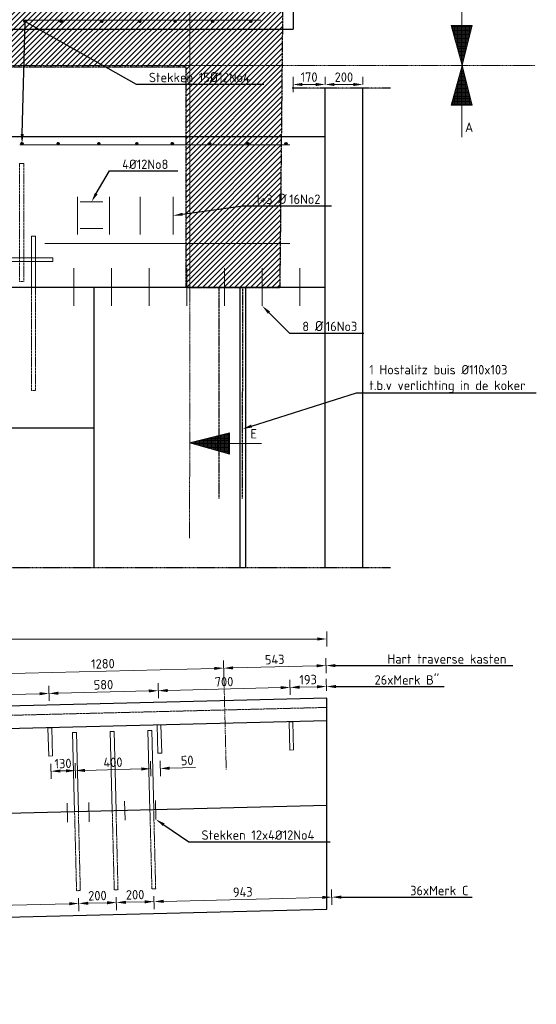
# Model space of a CAD drawing. Header units: millimetres. Extents: x -8028558 to 327273, y -63352 to 83293.
# Tile 187 of 195: x 304724 to 307465, y 5187 to 10414. Entities that reach past the tile are written whole.
import ezdxf
from ezdxf import colors
from ezdxf.entities.mleader import LeaderData, LeaderLine
from ezdxf.math import Vec2, Vec3

# ---------------------------------------------------------------- set-up
doc = ezdxf.new("R2010")
doc.units = ezdxf.units.MM
for name, pattern in [('NLCS-HIDDEN', [4, 2, -2]), ('XX-AFBREEK', [7, 4, -1, 1, -1]), ('XX-HART', [13, 4, -2, 1, -2, 4]), ('ZZ-HIDDEN-SO', [4, 2, -2])]:
    doc.linetypes.add(name, pattern=pattern)
for name, color, linetype, lineweight in [('B-CO-BC-AFBREEKLIJN-G', 7, 'XX-AFBREEK', 18), ('B-CO-BC-AFBREEKLIJN-GD', 7, 'XX-AFBREEK', 25), ('B-CO-BC-BETONVORM-GD', 90, 'Continuous', 25), ('B-CO-BC-BETONVORM-GN', 10, 'ZZ-HIDDEN-SO', 13), ('B-CO-BC-BETONVORM_GEWAPEND-T70', 210, 'Continuous', 70), ('B-CO-BC-STORTNAAD-GD', 10, 'BC-STORTNAAD', 25), ('B-CO-BC-WAPENING-G', 170, 'Continuous', 18), ('B-CO-BC-WAPENING-GD', 130, 'Continuous', 25), ('B-CO-BC-WAPENING_HOOFDWAPENING-G', 170, 'Continuous', 18), ('B-CO-BC-WAPENING_HOOFDWAPENING-GN', 140, 'NLCS-HIDDEN', 13), ('B-CO-KL-OVERIG_MANTELBUIS - CENTREERLIJN-GD', 8, 'NLCS-HIDDEN', 25), ('B-CO-SC-STAALVORM-AD', 252, 'Continuous', 18), ('N-CO-BC-WAPENING_LOOPLIJN-G', 10, 'Continuous', 18), ('X-XX-AL-HARTLIJN-G', 7, 'XX-HART', 18), ('X-XX-AL-M', 7, 'Continuous', 18), ('X-XX-AL-VERWIJZING-T25', 7, 'Continuous', 25)]:
    doc.layers.add(name, color=color, linetype=linetype, lineweight=lineweight)
doc.layers.add('B-CO-BC-KABELGOOT-A', color=253, linetype='Continuous', lineweight=25, transparency=0.6)
doc.styles.add('NLCS-ISO-MM20-T25', font='NLCS-ISO.ttf', dxfattribs={"height": 50})
doc.linetypes.add('BC-STORTNAAD', pattern='A,15,-1,[175,NLCS.SHX,S=1,R=0,X=0,Y=0],-1', length=17)
doc.dimstyles.new('NLCS-MM20-T25-PIJL_L0_H4', dxfattribs={"dimscale": 20, "dimtxt": 2.5, "dimasz": 2.5, "dimexe": 2, "dimexo": 2, "dimgap": 0.7, "dimtad": 1, "dimdec": 0, "dimzin": 0, "dimdsep": 46, "dimtxsty": 'NLCS-ISO-MM20-T25', "dimcen": 0, "dimdle": 2, "dimclrd": 256, "dimclre": 256, "dimclrt": 256, "dimadec": 4, "dimazin": 0, "dimtfac": 1, "dimtdec": 3, "dimtofl": 0, "dimtmove": 0, "dimatfit": 3, "dimfxl": 2, "dimfxlon": 1, "dimtfillclr": 256, "dimtolj": 1, "dimtzin": 0, "dimlwd": -1, "dimlwe": -1, "dimarcsym": 0})
pattern_1 = [(45, (0, 0), (-2.828427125, 2.828427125), []), (45, (0, 2.4284), (-2.828427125, 2.828427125), []), (45, (0, 2.5284), (-2.828427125, 2.828427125), []), (45, (0, 2.6284), (-2.828427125, 2.828427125), [])]
pattern_2 = [(270, (141922.121, 1678521.06), (6.985, -1e-15), [5.08, -1.905]), (360, (141922.121, 1678521.06), (2e-15, 6.985), [5.08, -1.905])]

# ---------------------------------------------------------------- blocks, each defined once
blk = doc.blocks.new('*D935')
at = {"layer": 'X-XX-AL-M', "transparency": 16777216}
for p, q in [((306344.1, 10070.2), (306344.1, 10110.2)), ((306544.1, 10070.2), (306544.1, 10110.2)), ((306494.1, 10070.2), (306394.1, 10070.2))]:
    blk.add_line(p, q, dxfattribs=at)
for points in [[(306394.1, 10078.6), (306394.1, 10061.9), (306344.1, 10070.2)], [(306494.1, 10078.6), (306494.1, 10061.9), (306544.1, 10070.2)]]:
    blk.add_solid(points, dxfattribs=at)
at = {"layer": 'X-XX-AL-M', "transparency": 16777216, "insert": (306444.1, 10109.2), "char_height": 50, "attachment_point": 5, "style": 'NLCS-ISO-MM20-T25'}
blk.add_mtext('\\A1;200', dxfattribs=at)
blk = doc.blocks.new('*D1092')
at = {"layer": 'X-XX-AL-M', "transparency": 16777216}
for p, q in [((306174.1, 10110.2), (306174.1, 10030.2)), ((306344.1, 10070.2), (306344.1, 10110.2)), ((306294.1, 10070.2), (306224.1, 10070.2))]:
    blk.add_line(p, q, dxfattribs=at)
for points in [[(306224.1, 10078.6), (306224.1, 10061.9), (306174.1, 10070.2)], [(306294.1, 10078.6), (306294.1, 10061.9), (306344.1, 10070.2)]]:
    blk.add_solid(points, dxfattribs=at)
at = {"layer": 'X-XX-AL-M', "transparency": 16777216, "insert": (306259.1, 10109.2), "char_height": 50, "attachment_point": 5, "style": 'NLCS-ISO-MM20-T25'}
blk.add_mtext('\\A1;170', dxfattribs=at)
blk = doc.blocks.new('*U829')
at = {"layer": 'B-CO-BC-WAPENING_HOOFDWAPENING-G', "flags": 128}
blk.add_lwpolyline([(0, 100), (0, -100)], dxfattribs=at)
blk = doc.blocks.new('*U830')
at = {"layer": 'X-XX-AL-VERWIJZING-T25', "color": 0, "linetype": 'ByBlock', "lineweight": -2, "transparency": 16777216}
for p in [(0, 0), (200, 0), (400, 0), (600, 0), (800, 0), (1000, 0), (1200, 0)]:
    blk.add_blockref('*U829', p, dxfattribs=at)
blk = doc.blocks.new('*D1098')
at = {"layer": 'X-XX-AL-M', "transparency": 16777216}
for p, q in [((287393.2, 7086.2), (287393.2, 7166.2)), ((306353.2, 7086.2), (306353.2, 7166.2)), ((287443.2, 7126.2), (306303.2, 7126.2))]:
    blk.add_line(p, q, dxfattribs=at)
for points in [[(287443.2, 7134.6), (287443.2, 7117.9), (287393.2, 7126.2)], [(306303.2, 7134.6), (306303.2, 7117.9), (306353.2, 7126.2)]]:
    blk.add_solid(points, dxfattribs=at)
at = {"layer": 'X-XX-AL-M', "transparency": 16777216, "insert": (296873.2, 7165.2), "char_height": 50, "attachment_point": 5, "style": 'NLCS-ISO-MM20-T25'}
blk.add_mtext('\\A1;18960', dxfattribs=at)
blk = doc.blocks.new('*D1111')
at = {"layer": 'X-XX-AL-M', "transparency": 16777216}
for p, q in [((305807.1, 6931.5), (305805.1, 7011.5)), ((304527.5, 6899.5), (304525.5, 6979.5)), ((304576.5, 6940.7), (305756.1, 6970.2))]:
    blk.add_line(p, q, dxfattribs=at)
for points in [[(305755.9, 6978.6), (305756.3, 6961.9), (305806.1, 6971.5)], [(304576.3, 6949.1), (304576.7, 6932.4), (304526.5, 6939.5)]]:
    blk.add_solid(points, dxfattribs=at)
at = {"layer": 'X-XX-AL-M', "transparency": 16777216, "insert": (305165.3, 6994.5), "char_height": 50, "attachment_point": 5, "rotation": 1.4321, "style": 'NLCS-ISO-MM20-T25'}
blk.add_mtext('\\A1;1280', dxfattribs=at)
blk = doc.blocks.new('*D1112')
at = {"layer": 'X-XX-AL-M', "transparency": 16777216}
for p, q in [((305807.1, 6931.5), (305805.1, 7011.5)), ((306349.9, 6945.1), (306347.9, 7025)), ((305856.1, 6972.7), (306298.9, 6983.8))]:
    blk.add_line(p, q, dxfattribs=at)
for points in [[(305855.9, 6981.1), (305856.3, 6964.4), (305806.1, 6971.5)], [(306298.7, 6992.1), (306299.1, 6975.5), (306348.9, 6985.1)]]:
    blk.add_solid(points, dxfattribs=at)
at = {"layer": 'X-XX-AL-M', "transparency": 16777216, "insert": (306076.5, 7017.3), "char_height": 50, "attachment_point": 5, "rotation": 1.4321, "style": 'NLCS-ISO-MM20-T25'}
blk.add_mtext('\\A1;543', dxfattribs=at)
blk = doc.blocks.new('*D1136')
at = {"layer": 'X-XX-AL-M', "transparency": 16777216}
for p, q in [((304180.3, 6779.6), (304178.3, 6859.6)), ((304880.1, 6797.1), (304878.1, 6877.1)), ((304229.3, 6820.9), (304829.1, 6835.9))]:
    blk.add_line(p, q, dxfattribs=at)
for points in [[(304229.1, 6829.2), (304229.5, 6812.5), (304179.3, 6819.6)], [(304828.9, 6844.2), (304829.3, 6827.5), (304879.1, 6837.1)]]:
    blk.add_solid(points, dxfattribs=at)
at = {"layer": 'X-XX-AL-M', "transparency": 16777216, "insert": (304528.2, 6867.4), "char_height": 50, "attachment_point": 5, "rotation": 1.4321, "style": 'NLCS-ISO-MM20-T25'}
blk.add_mtext('\\A1;700', dxfattribs=at)
blk = doc.blocks.new('*D1137')
at = {"layer": 'X-XX-AL-M', "transparency": 16777216}
for p, q in [((304880.1, 6797.1), (304878.1, 6877.1)), ((304929, 6838.4), (305408.9, 6850.4)), ((305459.9, 6811.6), (305457.9, 6891.6))]:
    blk.add_line(p, q, dxfattribs=at)
for points in [[(305408.7, 6858.7), (305409.1, 6842), (305458.9, 6851.6)], [(304928.8, 6846.7), (304929.3, 6830), (304879.1, 6837.1)]]:
    blk.add_solid(points, dxfattribs=at)
at = {"layer": 'X-XX-AL-M', "transparency": 16777216, "insert": (305168, 6883.4), "char_height": 50, "attachment_point": 5, "rotation": 1.4321, "style": 'NLCS-ISO-MM20-T25'}
blk.add_mtext('\\A1;580', dxfattribs=at)
blk = doc.blocks.new('*D1138')
at = {"layer": 'X-XX-AL-M', "transparency": 16777216}
for p, q in [((306159.7, 6829.1), (306157.7, 6909.1)), ((305459.9, 6811.6), (305457.9, 6891.6)), ((305508.9, 6852.9), (306108.7, 6867.9))]:
    blk.add_line(p, q, dxfattribs=at)
for points in [[(305508.7, 6861.2), (305509.1, 6844.5), (305458.9, 6851.6)], [(306108.5, 6876.2), (306108.9, 6859.5), (306158.7, 6869.1)]]:
    blk.add_solid(points, dxfattribs=at)
at = {"layer": 'X-XX-AL-M', "transparency": 16777216, "insert": (305807.8, 6899.4), "char_height": 50, "attachment_point": 5, "rotation": 1.4321, "style": 'NLCS-ISO-MM20-T25'}
blk.add_mtext('\\A1;700', dxfattribs=at)
blk = doc.blocks.new('*D1139')
at = {"layer": 'X-XX-AL-M', "transparency": 16777216}
for p, q in [((306159.7, 6829.1), (306157.7, 6909.1)), ((306352.2, 6851.7), (306350.6, 6913.9)), ((306208.6, 6870.4), (306301.7, 6872.7))]:
    blk.add_line(p, q, dxfattribs=at)
for points in [[(306208.4, 6878.7), (306208.9, 6862), (306158.7, 6869.1)], [(306301.5, 6881), (306301.9, 6864.4), (306351.6, 6873.9)]]:
    blk.add_solid(points, dxfattribs=at)
at = {"layer": 'X-XX-AL-M', "transparency": 16777216, "insert": (306254.2, 6910.5), "char_height": 50, "attachment_point": 5, "rotation": 1.4321, "style": 'NLCS-ISO-MM20-T25'}
blk.add_mtext('\\A1;193', dxfattribs=at)
blk = doc.blocks.new('*D1079')
at = {"layer": 'X-XX-AL-M', "transparency": 16777216}
for p, q in [((304091.6, 5726.5), (304093.3, 5658.5)), ((304142.3, 5699.7), (304987, 5720.9)), ((305036.3, 5750.2), (305038, 5682.1))]:
    blk.add_line(p, q, dxfattribs=at)
for points in [[(304142.1, 5708.1), (304142.5, 5691.4), (304092.3, 5698.5)], [(304986.8, 5729.2), (304987.2, 5712.5), (305037, 5722.1)]]:
    blk.add_solid(points, dxfattribs=at)
at = {"layer": 'X-XX-AL-M', "transparency": 16777216, "insert": (304563.7, 5749.3), "char_height": 50, "attachment_point": 5, "rotation": 1.4321, "style": 'NLCS-ISO-MM20-T25'}
blk.add_mtext('\\A1;945', dxfattribs=at)
blk = doc.blocks.new('*D1080')
at = {"layer": 'X-XX-AL-M', "transparency": 16777216}
for p, q in [((305236.3, 5755.2), (305238, 5687.1)), ((305036.3, 5750.2), (305038, 5682.1)), ((305087, 5723.4), (305187, 5725.9))]:
    blk.add_line(p, q, dxfattribs=at)
for points in [[(305086.8, 5731.7), (305087.2, 5715), (305037, 5722.1)], [(305186.8, 5734.2), (305187.2, 5717.5), (305237, 5727.1)]]:
    blk.add_solid(points, dxfattribs=at)
at = {"layer": 'X-XX-AL-M', "transparency": 16777216, "insert": (305136, 5763.6), "char_height": 50, "attachment_point": 5, "rotation": 1.4321, "style": 'NLCS-ISO-MM20-T25'}
blk.add_mtext('\\A1;200', dxfattribs=at)
blk = doc.blocks.new('*D1081')
at = {"layer": 'X-XX-AL-M', "transparency": 16777216}
for p, q in [((305236.3, 5755.2), (305238, 5687.1)), ((305436.2, 5760.2), (305437.9, 5692.1)), ((305286.9, 5728.3), (305386.9, 5730.8))]:
    blk.add_line(p, q, dxfattribs=at)
for points in [[(305286.7, 5736.7), (305287.2, 5720), (305237, 5727.1)], [(305386.7, 5739.2), (305387.1, 5722.5), (305436.9, 5732.1)]]:
    blk.add_solid(points, dxfattribs=at)
at = {"layer": 'X-XX-AL-M', "transparency": 16777216, "insert": (305336, 5768.6), "char_height": 50, "attachment_point": 5, "rotation": 1.4321, "style": 'NLCS-ISO-MM20-T25'}
blk.add_mtext('\\A1;200', dxfattribs=at)
blk = doc.blocks.new('*D1082')
at = {"layer": 'X-XX-AL-M', "transparency": 16777216}
for p, q in [((305436.2, 5760.2), (305437.9, 5692.1)), ((305486.9, 5733.3), (306329.6, 5754.4)), ((306378.6, 5795.7), (306380.6, 5715.7))]:
    blk.add_line(p, q, dxfattribs=at)
for points in [[(306329.4, 5762.7), (306329.8, 5746.1), (306379.6, 5755.7)], [(305486.7, 5741.7), (305487.1, 5725), (305436.9, 5732.1)]]:
    blk.add_solid(points, dxfattribs=at)
at = {"layer": 'X-XX-AL-M', "transparency": 16777216, "insert": (305907.3, 5782.9), "char_height": 50, "attachment_point": 5, "rotation": 1.4321, "style": 'NLCS-ISO-MM20-T25'}
blk.add_mtext('\\A1;943', dxfattribs=at)
blk = doc.blocks.new('*D1170')
at = {"layer": 'X-XX-AL-M', "transparency": 16777216}
for p, q in [((305018.4, 6467.5), (305020.4, 6387.5)), ((305069.4, 6428.7), (305369.3, 6436.2)), ((305418.3, 6477.5), (305420.3, 6397.5))]:
    blk.add_line(p, q, dxfattribs=at)
for points in [[(305069.2, 6437.1), (305069.6, 6420.4), (305019.4, 6427.5)], [(305369.1, 6444.5), (305369.5, 6427.9), (305419.3, 6437.5)]]:
    blk.add_solid(points, dxfattribs=at)
at = {"layer": 'X-XX-AL-M', "transparency": 16777216, "insert": (305218.4, 6471.5), "char_height": 50, "attachment_point": 5, "rotation": 1.4321, "style": 'NLCS-ISO-MM20-T25'}
blk.add_mtext('\\A1;400', dxfattribs=at)
blk = doc.blocks.new('*D1171')
at = {"layer": 'X-XX-AL-M', "transparency": 16777216}
for p, q in [((305369.3, 6436.2), (305319.3, 6435)), ((305418.3, 6477.5), (305420.3, 6397.5)), ((305468.2, 6478.7), (305470.2, 6398.7)), ((305519.2, 6440), (305657.1, 6443.4))]:
    blk.add_line(p, q, dxfattribs=at)
for points in [[(305369.1, 6444.5), (305369.5, 6427.9), (305419.3, 6437.5)], [(305519, 6448.3), (305519.4, 6431.6), (305469.2, 6438.7)]]:
    blk.add_solid(points, dxfattribs=at)
at = {"layer": 'X-XX-AL-M', "transparency": 16777216, "insert": (305612.2, 6481.3), "char_height": 50, "attachment_point": 5, "rotation": 1.4321, "style": 'NLCS-ISO-MM20-T25'}
blk.add_mtext('\\A1;50', dxfattribs=at)
blk = doc.blocks.new('*D1172')
at = {"layer": 'X-XX-AL-M', "transparency": 16777216}
for p, q in [((304888.4, 6464.2), (304890.4, 6384.2)), ((305018.4, 6467.5), (305020.4, 6387.5)), ((304969.4, 6426.2), (304939.4, 6425.5))]:
    blk.add_line(p, q, dxfattribs=at)
for points in [[(304939.2, 6433.8), (304939.6, 6417.1), (304889.4, 6424.2)], [(304969.2, 6434.6), (304969.6, 6417.9), (305019.4, 6427.5)]]:
    blk.add_solid(points, dxfattribs=at)
at = {"layer": 'X-XX-AL-M', "transparency": 16777216, "insert": (304953.4, 6464.8), "char_height": 50, "attachment_point": 5, "rotation": 1.4321, "style": 'NLCS-ISO-MM20-T25'}
blk.add_mtext('\\A1;130', dxfattribs=at)

msp = doc.modelspace()

# ---------------------------------------------------------------- hatches: boundary and pattern name
at = {"layer": 'B-CO-BC-KABELGOOT-A'}
h = msp.add_hatch(dxfattribs=at)
h.set_pattern_fill('ACO-BETON_GEWAPEND-SODMM', color=256, scale=10, pattern_type=2)
h.set_pattern_definition([(45, (43387.608, 0), (-14.1421356, 14.1421356), [])])
h.paths.add_polyline_path([(302264.1, 12735.7), (302249.3, 10627.7), (306120.3, 10625.8), (306103.7, 8989.8), (305606.3, 8990.1), (305606.8, 10162.3), (301745.2, 10164.2), (301746.4, 12736)])
at = {"layer": 'B-CO-SC-STAALVORM-AD'}
h = msp.add_hatch(dxfattribs=at)
h.set_pattern_fill('ACO-STAAL', color=256, pattern_type=2)
h.set_pattern_definition(pattern_1)
h.paths.add_polyline_path([(304745.2, 10405.1, -1), (304757.2, 10405.1, -1)])
h = msp.add_hatch(dxfattribs=at)
h.set_pattern_fill('ACO-STAAL', color=256, pattern_type=2)
h.set_pattern_definition(pattern_1)
h.paths.add_polyline_path([(304937.2, 10405.1, -1), (304949.2, 10405.1, -1)])
h = msp.add_hatch(dxfattribs=at)
h.set_pattern_fill('ACO-STAAL', color=256, pattern_type=2)
h.set_pattern_definition(pattern_1)
h.paths.add_polyline_path([(305153.1, 10405.1, -1), (305165.1, 10405.1, -1)])
h = msp.add_hatch(dxfattribs=at)
h.set_pattern_fill('ACO-STAAL', color=256, pattern_type=2)
h.set_pattern_definition(pattern_1)
h.paths.add_polyline_path([(305354.5, 10405.1, -1), (305366.5, 10405.1, -1)])
h = msp.add_hatch(dxfattribs=at)
h.set_pattern_fill('ACO-STAAL', color=256, pattern_type=2)
h.set_pattern_definition(pattern_1)
h.paths.add_polyline_path([(305542.6, 10405.1, -1), (305554.6, 10405.1, -1)])
h = msp.add_hatch(dxfattribs=at)
h.set_pattern_fill('ACO-STAAL', color=256, pattern_type=2)
h.set_pattern_definition(pattern_1)
h.paths.add_polyline_path([(305742, 10405.1, -1), (305754, 10405.1, -1)])
h = msp.add_hatch(dxfattribs=at)
h.set_pattern_fill('ACO-STAAL', color=256, pattern_type=2)
h.set_pattern_definition(pattern_1)
h.paths.add_polyline_path([(305944, 10405.1, -1), (305956, 10405.1, -1)])
h = msp.add_hatch(dxfattribs=at)
h.set_pattern_fill('ACO-STAAL', color=256, pattern_type=2)
h.set_pattern_definition(pattern_1)
h.paths.add_polyline_path([(304729.7, 9756.4, 1), (304741.7, 9756.4, 1)])
h = msp.add_hatch(dxfattribs=at)
h.set_pattern_fill('ACO-STAAL', color=256, pattern_type=2)
h.set_pattern_definition(pattern_1)
h.paths.add_polyline_path([(304921.7, 9756.4, 1), (304933.7, 9756.4, 1)])
h = msp.add_hatch(dxfattribs=at)
h.set_pattern_fill('ACO-STAAL', color=256, pattern_type=2)
h.set_pattern_definition(pattern_1)
h.paths.add_polyline_path([(305137.6, 9756.4, 1), (305149.6, 9756.4, 1)])
h = msp.add_hatch(dxfattribs=at)
h.set_pattern_fill('ACO-STAAL', color=256, pattern_type=2)
h.set_pattern_definition(pattern_1)
h.paths.add_polyline_path([(305339, 9756.4, 1), (305351, 9756.4, 1)])
h = msp.add_hatch(dxfattribs=at)
h.set_pattern_fill('ACO-STAAL', color=256, pattern_type=2)
h.set_pattern_definition(pattern_1)
h.paths.add_polyline_path([(305527.1, 9756.4, 1), (305539.1, 9756.4, 1)])
h = msp.add_hatch(dxfattribs=at)
h.set_pattern_fill('ACO-STAAL', color=256, pattern_type=2)
h.set_pattern_definition(pattern_1)
h.paths.add_polyline_path([(305726.5, 9756.4, 1), (305738.5, 9756.4, 1)])
h = msp.add_hatch(dxfattribs=at)
h.set_pattern_fill('ACO-STAAL', color=256, pattern_type=2)
h.set_pattern_definition(pattern_1)
h.paths.add_polyline_path([(305928.6, 9756.4, 1), (305940.6, 9756.4, 1)])
h = msp.add_hatch(dxfattribs=at)
h.set_pattern_fill('ACO-STAAL', color=256, pattern_type=2)
h.set_pattern_definition(pattern_1)
h.paths.add_polyline_path([(306130.6, 9756.4, 1), (306142.6, 9756.4, 1)])
at = {"layer": 'N-CO-BC-WAPENING_LOOPLIJN-G', "ltscale": 500, "true_color": 0x636466}
h = msp.add_hatch(dxfattribs=at)
h.set_pattern_fill('ANGLE', color=251, angle=-90)
h.set_pattern_definition(pattern_2)
h.paths.add_polyline_path([(307012.8, 10383.4), (307125.3, 10383.4), (307072.5, 10172), (307072.2, 10172)])
h = msp.add_hatch(dxfattribs=at)
h.set_pattern_fill('ANGLE', color=251, angle=-90)
h.set_pattern_definition(pattern_2)
h.paths.add_polyline_path([(307012.8, 9959.5), (307125.3, 9959.5), (307072.5, 10170.9), (307072.2, 10170.9)])
h = msp.add_hatch(dxfattribs=at)
h.set_pattern_fill('ANGLE', color=251)
h.set_pattern_definition([(0, (-1362724.138, -156982.8926), (0, 6.985), [5.08, -1.905]), (90, (-1362724.138, -156982.8926), (-6.985, 4e-16), [5.08, -1.905])])
h.paths.add_polyline_path([(305837.5, 8107.8), (305837.5, 8220.3), (305626.1, 8167.5), (305626.1, 8167.2)])

# ---------------------------------------------------------------- linework, layer by layer
at = {"layer": 'B-CO-BC-AFBREEKLIJN-G', "flags": 128}
for points in [[(305625.5, 7660.9), (305626.1, 12076.3)], [(285464.9, 10171.4), (307459.2, 10171.4)]]:
    msp.add_lwpolyline(points, dxfattribs=at)
at = {"layer": 'B-CO-BC-AFBREEKLIJN-GD', "flags": 128}
for points in [[(306690.7, 10050.6), (306169.7, 10050.6)], [(306690.7, 7504.3), (304100.7, 7504.3)]]:
    msp.add_lwpolyline(points, dxfattribs=at)
at = {"layer": 'B-CO-BC-BETONVORM-GD', "flags": 128}
for points in [[(306174.1, 13602.3), (306174.1, 10364.7)], [(286154.1, 10364.7), (306174.1, 10364.7)], [(306344.1, 7504.3), (306344.1, 10050.6)], [(306544.1, 7504.3), (306544.1, 10050.6)], [(286154.1, 9794.7), (306174.1, 9794.7)], [(306174.1, 9794.7), (306344.1, 9794.7)], [(286154.1, 8994.7), (306344.1, 8994.7)], [(305119.1, 7504.3), (305119.1, 8994.7)], [(305894.1, 7504.3), (305894.1, 8994.7)], [(305924.1, 7504.3), (305924.1, 8994.7)], [(305119.1, 8246.4), (286114.1, 8246.4)], [(306353.2, 6811.7), (287590.6, 6342.7)], [(306353.2, 5691.4), (306353.2, 6811.7)], [(306353.2, 6691.7), (287349.1, 6217.7)], [(286168.2, 5186.7), (306353.2, 5691.4)]]:
    msp.add_lwpolyline(points, dxfattribs=at)
at = {"layer": 'B-CO-BC-BETONVORM-GN', "flags": 128}
msp.add_lwpolyline([(306353.2, 6762.9), (287393.2, 6290.1)], dxfattribs=at)
at = {"layer": 'B-CO-BC-STORTNAAD-GD', "flags": 128}
msp.add_lwpolyline([(306353.2, 6241.5), (286168.2, 5736.9)], dxfattribs=at)
at = {"layer": 'B-CO-BC-WAPENING-G', "flags": 128}
for points in [[(307069, 10383.4), (307069, 10551.9)], [(307069, 9959.5), (307069, 9791)], [(305837.5, 8164), (306005.9, 8164)]]:
    msp.add_lwpolyline(points, dxfattribs=at)
at = {"layer": 'B-CO-BC-WAPENING-GD'}
for centre in [(304751.2, 10405.1), (304943.2, 10405.1), (305159.1, 10405.1), (305360.5, 10405.1), (305548.6, 10405.1), (305748, 10405.1), (305950, 10405.1), (304735.7, 9756.4), (304927.7, 9756.4), (305143.6, 9756.4), (305345, 9756.4), (305533.1, 9756.4), (305732.5, 9756.4), (305934.6, 9756.4), (306136.6, 9756.4)]:
    msp.add_circle(centre, 6, dxfattribs=at)
at = {"layer": 'B-CO-BC-WAPENING_HOOFDWAPENING-G', "flags": 128}
for points in [[(306003.1, 10411.1), (304739.8, 10411.1)], [(306157.8, 9750.4), (304724.4, 9750.4)], [(305029.8, 9274.1), (305029.8, 9474.1)], [(305200.5, 9274.1), (305200.5, 9474.1)], [(305363.2, 9274.1), (305363.2, 9474.1)], [(305538.7, 9274.1), (305538.7, 9474.1)], [(305044.9, 9448), (305165, 9448)], [(305044.9, 9306), (305165, 9306)], [(304786.8, 9264.7), (304806.8, 9264.7)], [(304786.8, 9264.7), (304786.8, 8994.7)], [(304806.8, 9264.7), (304806.8, 8994.7)], [(306157.8, 9226.1), (304857.8, 9226.1)], [(304893.6, 6655.2), (304873.6, 6654.7)], [(304877.4, 6504.7), (304873.6, 6654.7)], [(304897.4, 6505.2), (304893.6, 6655.2)], [(305424.2, 6640.1), (305404.2, 6639.6)], [(305414.7, 6218.1), (305404.2, 6639.6)], [(305434.7, 6218.6), (305424.2, 6640.1)], [(305473.4, 6669.7), (305453.4, 6669.2)], [(305457.2, 6519.2), (305453.4, 6669.2)], [(305477.2, 6519.7), (305473.4, 6669.7)], [(306173.2, 6687.2), (306153.2, 6686.7)], [(306157, 6536.7), (306153.2, 6686.7)], [(306177, 6537.2), (306173.2, 6687.2)], [(305024.3, 6630.1), (305004.3, 6629.6)], [(305014.9, 6208.1), (305004.3, 6629.6)], [(305034.9, 6208.6), (305024.3, 6630.1)], [(305224.3, 6635.1), (305204.3, 6634.6)], [(305214.8, 6213.1), (305204.3, 6634.6)], [(305234.8, 6213.6), (305224.3, 6635.1)], [(306177, 6537.2), (306157, 6536.7)], [(304897.4, 6505.2), (304877.4, 6504.7)], [(305477.2, 6519.7), (305457.2, 6519.2)], [(304977.2, 6153.6), (304974.6, 6255)], [(305092.3, 6156.4), (305089.7, 6257.8)], [(305282.6, 6164.1), (305280.1, 6265.4)], [(305446.6, 6168.2), (305444.1, 6269.5)]]:
    msp.add_lwpolyline(points, dxfattribs=at)
at = {"layer": 'B-CO-BC-WAPENING_HOOFDWAPENING-G'}
msp.add_lwpolyline([(303999.8, 9149.7), (304899.8, 9149.7), (304899.8, 9129.7), (303999.8, 9129.7)], close=True, dxfattribs=at)
at = {"layer": 'B-CO-BC-WAPENING_HOOFDWAPENING-GN'}
msp.add_lwpolyline([(304745, 9024.3), (304722.8, 9024.3), (304722.8, 9650.3), (304745, 9650.3)], close=True, dxfattribs=at)
at = {"layer": 'B-CO-BC-WAPENING_HOOFDWAPENING-GN', "flags": 128}
for points in [[(304786.8, 8994.7), (304786.8, 8444.7)], [(304806.8, 8444.7), (304806.8, 8994.7)], [(304786.8, 8444.7), (304806.8, 8444.7)], [(305014.9, 6208.1), (305025.3, 5789.9)], [(305034.9, 6208.6), (305045.3, 5790.4)], [(305214.8, 6213.1), (305225.3, 5794.9)], [(305234.8, 6213.6), (305245.3, 5795.4)], [(305414.7, 6218.1), (305425.2, 5799.9)], [(305434.7, 6218.6), (305445.2, 5800.4)], [(305045.3, 5790.4), (305025.3, 5789.9)], [(305245.3, 5795.4), (305225.3, 5794.9)], [(305445.2, 5800.4), (305425.2, 5799.9)]]:
    msp.add_lwpolyline(points, dxfattribs=at)
at = {"layer": 'B-CO-KL-OVERIG_MANTELBUIS - CENTREERLIJN-GD', "flags": 128}
msp.add_lwpolyline([(302264.1, 12735.7), (302249.3, 10627.7), (306120.3, 10625.8), (306103.7, 8989.8), (305606.3, 8990.1), (305606.8, 10162.3), (301745.2, 10164.2), (301746.4, 12736)], close=True, dxfattribs=at)
for points in [[(305781.5, 7872.2), (305782.1, 8990)], [(305906.5, 7872.1), (305907.1, 8989.9)]]:
    msp.add_lwpolyline(points, dxfattribs=at)
at = {"layer": 'N-CO-BC-WAPENING_LOOPLIJN-G', "ltscale": 500, "flags": 128}
for points in [[(307125.3, 10383.4), (307012.8, 10383.4)], [(307012.8, 10383.4), (307072.4, 10171.4)], [(307072.4, 10171.4), (307125.3, 10383.4)], [(307012.8, 9959.5), (307072.4, 10171.4)], [(307072.4, 10171.4), (307125.3, 9959.5)], [(307125.3, 9959.5), (307012.8, 9959.5)], [(305625.5, 8167.3), (305837.5, 8220.3)], [(305837.5, 8220.3), (305837.5, 8107.8)], [(305837.5, 8107.8), (305625.5, 8167.3)]]:
    msp.add_lwpolyline(points, dxfattribs=at)
at = {"layer": 'X-XX-AL-HARTLIJN-G', "flags": 128}
msp.add_lwpolyline([(305819.6, 6432.5), (305806.1, 6971.5)], dxfattribs=at)

# ---------------------------------------------------------------- block references
at = {"layer": 'X-XX-AL-VERWIJZING-T25'}
msp.add_blockref('*U830', (305010.6, 8994.7), dxfattribs=at)

# ---------------------------------------------------------------- texts
at = {"layer": 'B-CO-BC-BETONVORM_GEWAPEND-T70', "ltscale": 500, "char_height": 50, "attachment_point": 3, "style": 'NLCS-ISO-MM20-T25'}
for s, insert in [('A', (307130, 9868)), ('E', (305982.6, 8241))]:
    msp.add_mtext_dynamic_manual_height_columns(s, width=332.893, gutter_width=35, heights=[0], dxfattribs=dict(at, insert=insert))

# ---------------------------------------------------------------- dimensions: what is measured, and where the dimension line sits
at = {"layer": 'X-XX-AL-M'}
for base, p1, p2, picture, middle in [((306174.1, 10070.2), (306344.1, 10050.6), (306174.1, 10364.7), '*D1092', (306259.1, 10109.2)), ((306344.1, 10070.2), (306544.1, 10050.6), (306344.1, 10050.6), '*D935', (306444.1, 10109.2)), ((306353.2, 7126.2), (287393.2, 6370.3), (306353.2, 6811.7), '*D1098', (296873.2, 7165.2))]:
    dim = msp.add_linear_dim(base=base, p1=p1, p2=p2, dimstyle='NLCS-MM20-T25-PIJL_L0_H4', dxfattribs=at)
    dim.commit()
    dim.dimension.update_dxf_attribs({"geometry": picture, "text_midpoint": middle})
for base, p1, p2, picture, middle in [((305806.1, 6971.5), (304530.9, 6766.2), (305810.5, 6798.2), '*D1111', (305165.3, 6994.5)), ((306348.9, 6985.1), (305810.5, 6798.2), (306353.2, 6811.7), '*D1112', (306076.5, 7017.3)), ((304879.1, 6837.1), (304183.8, 6637.5), (304883.6, 6654.9), '*D1136', (304528.2, 6867.4)), ((305458.9, 6851.6), (304883.6, 6654.9), (305463.4, 6669.4), '*D1137', (305168, 6883.4)), ((306158.7, 6869.1), (305463.4, 6669.4), (306163.2, 6686.9), '*D1138', (305807.8, 6899.4)), ((306351.6, 6873.9), (306163.2, 6686.9), (306353.2, 6811.7), '*D1139', (306254.2, 6910.5)), ((306379.6, 5755.7), (305435.2, 5800.1), (306353.2, 6811.7), '*D1082', (305907.3, 5782.9)), ((305469.2, 6438.7), (305414.2, 6639.9), (305467.2, 6519.5), '*D1171', (305612.2, 6481.3)), ((304889.4, 6424.2), (305014.3, 6629.9), (304887.4, 6505), '*D1172', (304953.4, 6464.8)), ((305436.9, 5732.1), (305235.3, 5795.1), (305435.2, 5800.1), '*D1081', (305336, 5768.6)), ((305037, 5722.1), (304090.6, 5766.5), (305035.3, 5790.1), '*D1079', (304563.7, 5749.3)), ((305237, 5727.1), (305035.3, 5790.1), (305235.3, 5795.1), '*D1080', (305136, 5763.6))]:
    dim = msp.add_linear_dim(base=base, p1=p1, p2=p2, angle=181.4321, dimstyle='NLCS-MM20-T25-PIJL_L0_H4', dxfattribs=at)
    dim.commit()
    dim.dimension.update_dxf_attribs({"geometry": picture, "text_midpoint": middle})
dim = msp.add_aligned_dim(p1=(305014.3, 6629.9), p2=(305414.2, 6639.9), distance=-202.5, dimstyle='NLCS-MM20-T25-PIJL_L0_H4', dxfattribs=at)
dim.commit()
dim.dimension.update_dxf_attribs({"geometry": '*D1170', "text_midpoint": (305218.4, 6471.5)})

# ---------------------------------------------------------------- leaders
at = {"layer": 'X-XX-AL-VERWIJZING-T25'}
ml = msp.add_multileader_mtext('Standard', dxfattribs=at)
ml.set_content('Stekken 15{\\H1.08333x;Ø}12No4', color=256, style='NLCS-ISO-MM20-T25')
ml.set_leader_properties(color=256, linetype='ByLayer', lineweight=-1)
ml.build(insert=Vec2(0, 0))
ml.multileader.update_dxf_attribs({"text_left_attachment_type": 5, "text_right_attachment_type": 5, "dogleg_length": 50, "arrow_head_size": 50})
ctx = ml.context
ctx.base_point, ctx.char_height, ctx.arrow_head_size, ctx.landing_gap_size, ctx.plane_origin = Vec3(305391.2, 10071.6), 50, 50, 18, Vec3(305289, 10234.4)
ctx.left_attachment, ctx.right_attachment = 5, 5
notes = []
notes.append((ctx, [(0, (1, 1, 0), (305341.2, 10071.6), (1, 0), 50, [(1, [(304735.7, 9756.7), (304752.2, 10404.1)], 0, [])])]))
ctx.mtext.insert, ctx.mtext.flow_direction = Vec3(305409.2, 10136.6), 5
ml = msp.add_multileader_mtext('Standard', dxfattribs=at)
ml.set_content('4Ø12No8', color=256, style='NLCS-ISO-MM20-T25')
ml.set_leader_properties(color=256, linetype='ByLayer', lineweight=-1)
ml.build(insert=Vec2(0, 0))
ml.multileader.update_dxf_attribs({"text_left_attachment_type": 5, "text_right_attachment_type": 5, "dogleg_length": 50, "arrow_head_size": 50})
ctx = ml.context
ctx.base_point, ctx.char_height, ctx.arrow_head_size, ctx.landing_gap_size, ctx.plane_origin = Vec3(305249.4, 9611.5), 50, 50, 18, Vec3(305105, 9448)
ctx.left_attachment, ctx.right_attachment = 5, 5
notes.append((ctx, [(0, (1, 1, 0), (305199.4, 9611.5), (1, 0), 50, [(0, [(305105, 9448)], 0, [])])]))
ctx.mtext.insert, ctx.mtext.flow_direction = Vec3(305267.4, 9671.5), 5
ml = msp.add_multileader_mtext('Standard', dxfattribs=at)
ml.set_content('1+3 {\\H1.08333x;Ø\\fMS Shell Dlg 2|b0|i0|c0|p0;\\H0.65385x; }16No2', color=256, style='NLCS-ISO-MM20-T25')
ml.set_leader_properties(color=256, linetype='ByLayer', lineweight=-1)
ml.build(insert=Vec2(0, 0))
ml.multileader.update_dxf_attribs({"text_left_attachment_type": 5, "text_right_attachment_type": 5, "dogleg_length": 50, "arrow_head_size": 50})
ctx = ml.context
ctx.base_point, ctx.char_height, ctx.arrow_head_size, ctx.landing_gap_size, ctx.plane_origin = Vec3(305957, 9425.3), 50, 50, 18, Vec3(305588.7, 9357.9)
ctx.left_attachment, ctx.right_attachment = 5, 5
notes.append((ctx, [(0, (1, 1, 0), (305907, 9425.3), (1, 0), 50, [(0, [(305538.7, 9374.1)], 0, [])])]))
ctx.mtext.insert, ctx.mtext.flow_direction = Vec3(305975, 9490.3), 5
ml = msp.add_multileader_mtext('Standard', dxfattribs=at)
ml.set_content('8 {\\H1.08333x;Ø\\fMS Shell Dlg 2|b0|i0|c0|p0;\\H0.65385x; }16No3', color=256, style='NLCS-ISO-MM20-T25')
ml.set_leader_properties(color=256, linetype='ByLayer', lineweight=-1)
ml.build(insert=Vec2(0, 0))
ml.multileader.update_dxf_attribs({"text_left_attachment_type": 5, "text_right_attachment_type": 5, "dogleg_length": 50, "arrow_head_size": 50})
ctx = ml.context
ctx.base_point, ctx.char_height, ctx.arrow_head_size, ctx.landing_gap_size, ctx.plane_origin = Vec3(306205.4, 8749.9), 50, 50, 18, Vec3(305837.1, 8682.5)
ctx.left_attachment, ctx.right_attachment = 5, 5
notes.append((ctx, [(0, (1, 1, 0), (306155.4, 8749.9), (1, 0), 50, [(0, [(306010.6, 8894.7)], 0, [])])]))
ctx.mtext.insert, ctx.mtext.flow_direction = Vec3(306223.4, 8814.9), 5
ml = msp.add_multileader_mtext('Standard', dxfattribs=at)
ml.set_content('1 Hostalitz buis Ø110x103\\Pt.b.v verlichting in de koker ', color=256, style='NLCS-ISO-MM20-T25')
ml.set_leader_properties(color=256, linetype='ByLayer', lineweight=-1)
ml.build(insert=Vec2(0, 0))
ml.multileader.update_dxf_attribs({"text_left_attachment_type": 5, "text_right_attachment_type": 5, "dogleg_length": 50, "arrow_head_size": 50})
ctx = ml.context
ctx.base_point, ctx.char_height, ctx.arrow_head_size, ctx.landing_gap_size, ctx.plane_origin, ctx.plane_x_axis, ctx.plane_y_axis = Vec3(306560.5, 8432.8), 50, 50, 18, Vec3(305930.1, 8218.2), Vec3(1, -0.000501), Vec3(0.000501, 1)
ctx.left_attachment, ctx.right_attachment = 5, 5
notes.append((ctx, [(0, (1, 1, 0), (306510.5, 8432.8), (1, -0.000501), 50, [(0, [(305906.7, 8241.6)], 0, [])])]))
ctx.mtext.insert, ctx.mtext.text_direction, ctx.mtext.rotation, ctx.mtext.flow_direction = Vec3(306578.6, 8581.1), Vec3(1, -0.000501), 6.282685, 5
ml = msp.add_multileader_mtext('Standard', dxfattribs=at)
ml.set_content('Hart traverse kasten ', color=256, style='NLCS-ISO-MM20-T25')
ml.set_leader_properties(color=256, linetype='ByLayer', lineweight=-1)
ml.build(insert=Vec2(0, 0))
ml.multileader.update_dxf_attribs({"text_left_attachment_type": 5, "text_right_attachment_type": 5, "dogleg_length": 50, "arrow_head_size": 50})
ctx = ml.context
ctx.base_point, ctx.char_height, ctx.arrow_head_size, ctx.landing_gap_size, ctx.plane_origin = Vec3(306657.2, 6985.1), 50, 50, 18, Vec3(306348.9, 6985.1)
ctx.left_attachment, ctx.right_attachment = 5, 5
notes.append((ctx, [(0, (1, 1, 0), (306607.2, 6985.1), (1, 0), 50, [(0, [(306348.9, 6985.1)], 0, [])])]))
ctx.mtext.insert, ctx.mtext.flow_direction = Vec3(306675.2, 7045.1), 5
ml = msp.add_multileader_mtext('Standard', dxfattribs=at)
ml.set_content("26xMerk B''", color=256, style='NLCS-ISO-MM20-T25')
ml.set_leader_properties(color=256, linetype='ByLayer', lineweight=-1)
ml.build(insert=Vec2(0, 0))
ml.multileader.update_dxf_attribs({"text_left_attachment_type": 5, "text_right_attachment_type": 5, "dogleg_length": 50, "arrow_head_size": 50})
ctx = ml.context
ctx.base_point, ctx.char_height, ctx.arrow_head_size, ctx.landing_gap_size, ctx.plane_origin = Vec3(306588.8, 6873.9), 50, 50, 18, Vec3(306351.6, 6873.9)
ctx.left_attachment, ctx.right_attachment = 5, 5
notes.append((ctx, [(0, (1, 1, 0), (306538.8, 6873.9), (1, 0), 50, [(0, [(306351.6, 6873.9)], 0, [])])]))
ctx.mtext.insert, ctx.mtext.flow_direction = Vec3(306606.8, 6933.9), 5
ml = msp.add_multileader_mtext('Standard', dxfattribs=at)
ml.set_content('Stekken 12x4Ø12No4', color=256, style='NLCS-ISO-MM20-T25')
ml.set_leader_properties(color=256, linetype='ByLayer', lineweight=-1)
ml.build(insert=Vec2(0, 0))
ml.multileader.update_dxf_attribs({"text_left_attachment_type": 5, "text_right_attachment_type": 5, "dogleg_length": 50, "arrow_head_size": 50})
ctx = ml.context
ctx.base_point, ctx.char_height, ctx.arrow_head_size, ctx.landing_gap_size, ctx.plane_origin = Vec3(305670.3, 6050.2), 50, 50, 18, Vec3(305446.6, 6168.2)
ctx.left_attachment, ctx.right_attachment = 5, 5
notes.append((ctx, [(0, (1, 1, 0), (305620.3, 6050.2), (1, 0), 50, [(0, [(305446.6, 6168.2)], 0, [])])]))
ctx.mtext.insert, ctx.mtext.flow_direction = Vec3(305688.3, 6110.2), 5
ml = msp.add_multileader_mtext('Standard', dxfattribs=at)
ml.set_content('36xMerk C', color=256, style='NLCS-ISO-MM20-T25')
ml.set_leader_properties(color=256, linetype='ByLayer', lineweight=-1)
ml.build(insert=Vec2(0, 0))
ml.multileader.update_dxf_attribs({"text_left_attachment_type": 5, "text_right_attachment_type": 5, "dogleg_length": 50, "arrow_head_size": 50})
ctx = ml.context
ctx.base_point, ctx.char_height, ctx.arrow_head_size, ctx.landing_gap_size, ctx.plane_origin = Vec3(306777.7, 5755.7), 50, 50, 18, Vec3(306379.6, 5755.7)
ctx.left_attachment, ctx.right_attachment = 5, 5
notes.append((ctx, [(0, (1, 1, 0), (306727.7, 5755.7), (1, 0), 50, [(0, [(306379.6, 5755.7)], 0, [])])]))
ctx.mtext.insert, ctx.mtext.flow_direction = Vec3(306795.7, 5815.7), 5
for ctx, leaders in notes:
    for number, flags, end, landing, length, lines in leaders:
        leader = LeaderData()
        leader.index, (leader.has_last_leader_line, leader.has_dogleg_vector, leader.attachment_direction) = number, flags
        leader.last_leader_point, leader.dogleg_vector, leader.dogleg_length = Vec3(end), Vec3(landing), length
        for number, points, colour, breaks in lines:
            line = LeaderLine()
            line.index, line.vertices, line.color, line.breaks = number, Vec3.list(points), colors.encode_raw_color(colour), breaks
            leader.lines.append(line)
        ctx.leaders.append(leader)

doc.saveas('drawing.dxf')
